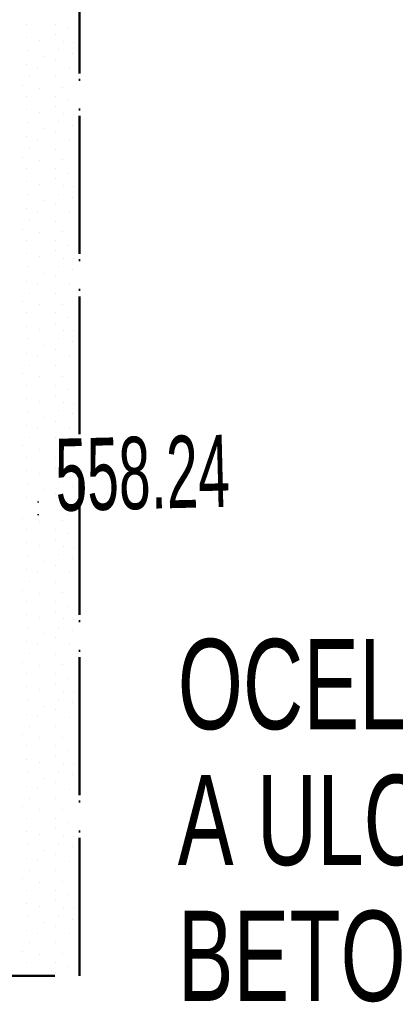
# Model space of a CAD drawing. Header units: millimetres. Extents: x -211955 to 157391, y -241491 to 94238.
# Tile 122 of 138: x 24322 to 25362, y -58556 to -55827. Entities that reach past the tile are written whole.
import ezdxf

# ---------------------------------------------------------------- set-up
doc = ezdxf.new("R2010")
doc.units = ezdxf.units.MM
doc.header["$PDMODE"] = 65
doc.linetypes.add('Cerchovana_1', pattern=[500, 300, -100, 0, -100])
doc.linetypes.add('Teckovana 0.5x_2', pattern=[80, 0, -80])
for name, color, linetype, lineweight in [('XR$1$PODKLAD_1', 7, 'Continuous', 25), ('XR$2$PŮDORYS 1.NP - STÁVAJÍCÍ_1', 7, 'Continuous', 25), ('XR$3$SITUACE - BOURÁNÍ_1', 7, 'Continuous', 25), ('XR$4$SITUACE - BOURÁNÍ - KOTY_1', 7, 'Continuous', 25)]:
    doc.layers.add(name, color=color, linetype=linetype, lineweight=lineweight)
doc.styles.add('ARIALNARROW', font='ARIALN.TTF')
doc.dimstyles.new('DIMSTYLE_5', dxfattribs={"dimtxt": 250, "dimasz": 300, "dimexe": 0, "dimexo": 0, "dimgap": 125, "dimtad": 2, "dimlfac": 0.001, "dimrnd": 0.05, "dimzin": 4, "dimdsep": 46, "dimtxsty": 'ARIALNARROW', "dimblk1": 'ALL_ML_STRICH', "dimblk2": 'ALL_ML_STRICH', "dimsah": 1, "dimcen": 0, "dimclrd": 6, "dimclre": 6, "dimclrt": 6, "dimadec": 0, "dimazin": 0, "dimtfac": 1, "dimtdec": 0, "dimtix": 1, "dimtmove": 2, "dimatfit": 3, "dimfxl": 0, "dimtvp": 1.2, "dimtzin": 0, "dimlwd": 0, "dimlwe": 18, "dimarcsym": 0})

# ---------------------------------------------------------------- blocks, each defined once
blk = doc.blocks.new('VZOR_0')
at = {"layer": 'XR$3$SITUACE - BOURÁNÍ_1', "color": 204, "linetype": 'Continuous', "lineweight": 13}
for p, q in [((24340, -55840), (24340, -55840)), ((24420, -55840), (24420, -55840)), ((24456.8, -55852.4), (24456.8, -55852.4)), ((24341.8, -55876.4), (24341.8, -55876.4)), ((24420.6, -55868), (24420.6, -55868)), ((24375.4, -55884.6), (24375.4, -55884.6)), ((24443.4, -55887.8), (24443.4, -55887.8)), ((24469.8, -55890), (24469.8, -55890)), ((24342.8, -55911.8), (24342.8, -55911.8)), ((24387, -55929.6), (24387, -55929.6)), ((24428.8, -55910.4), (24428.8, -55910.4)), ((24468.8, -55919.8), (24468.8, -55919.8)), ((24339.8, -55951.8), (24339.8, -55951.8)), ((24372, -55958.6), (24372, -55958.6)), ((24420, -55940), (24420, -55940)), ((24460, -55960), (24460, -55960)), ((24348.8, -55984.8), (24348.8, -55984.8)), ((24421.8, -55986), (24421.8, -55986)), ((24328, -56008.4), (24328, -56008.4)), ((24376.2, -56017.2), (24376.2, -56017.2)), ((24439.6, -56015.6), (24439.6, -56015.6)), ((24340, -56040), (24340, -56040)), ((24420, -56040), (24420, -56040)), ((24420.6, -56068), (24420.6, -56068)), ((24456.8, -56052.4), (24456.8, -56052.4)), ((24341.8, -56076.4), (24341.8, -56076.4)), ((24375.4, -56084.6), (24375.4, -56084.6)), ((24443.4, -56087.8), (24443.4, -56087.8)), ((24469.8, -56090), (24469.8, -56090)), ((24342.8, -56111.8), (24342.8, -56111.8)), ((24428.8, -56110.4), (24428.8, -56110.4)), ((24468.8, -56119.8), (24468.8, -56119.8)), ((24339.8, -56151.8), (24339.8, -56151.8)), ((24387, -56129.6), (24387, -56129.6)), ((24420, -56140), (24420, -56140)), ((24372, -56158.6), (24372, -56158.6)), ((24460, -56160), (24460, -56160)), ((24348.8, -56184.8), (24348.8, -56184.8)), ((24421.8, -56186), (24421.8, -56186)), ((24328, -56208.4), (24328, -56208.4)), ((24376.2, -56217.2), (24376.2, -56217.2)), ((24439.6, -56215.6), (24439.6, -56215.6)), ((24340, -56240), (24340, -56240)), ((24420, -56240), (24420, -56240)), ((24456.8, -56252.4), (24456.8, -56252.4)), ((24341.8, -56276.4), (24341.8, -56276.4)), ((24375.4, -56284.6), (24375.4, -56284.6)), ((24420.6, -56268), (24420.6, -56268)), ((24443.4, -56287.8), (24443.4, -56287.8)), ((24469.8, -56290), (24469.8, -56290)), ((24342.8, -56311.8), (24342.8, -56311.8)), ((24428.8, -56310.4), (24428.8, -56310.4)), ((24387, -56329.6), (24387, -56329.6)), ((24420, -56340), (24420, -56340)), ((24468.8, -56319.8), (24468.8, -56319.8)), ((24339.8, -56351.8), (24339.8, -56351.8)), ((24372, -56358.6), (24372, -56358.6)), ((24460, -56360), (24460, -56360)), ((24348.8, -56384.8), (24348.8, -56384.8)), ((24421.8, -56386), (24421.8, -56386)), ((24328, -56408.4), (24328, -56408.4)), ((24376.2, -56417.2), (24376.2, -56417.2)), ((24439.6, -56415.6), (24439.6, -56415.6)), ((24340, -56440), (24340, -56440)), ((24420, -56440), (24420, -56440)), ((24456.8, -56452.4), (24456.8, -56452.4)), ((24341.8, -56476.4), (24341.8, -56476.4)), ((24420.6, -56468), (24420.6, -56468)), ((24375.4, -56484.6), (24375.4, -56484.6)), ((24443.4, -56487.8), (24443.4, -56487.8)), ((24469.8, -56490), (24469.8, -56490)), ((24342.8, -56511.8), (24342.8, -56511.8)), ((24387, -56529.6), (24387, -56529.6)), ((24428.8, -56510.4), (24428.8, -56510.4)), ((24468.8, -56519.8), (24468.8, -56519.8)), ((24339.8, -56551.8), (24339.8, -56551.8)), ((24372, -56558.6), (24372, -56558.6)), ((24420, -56540), (24420, -56540)), ((24460, -56560), (24460, -56560)), ((24348.8, -56584.8), (24348.8, -56584.8)), ((24421.8, -56586), (24421.8, -56586)), ((24328, -56608.4), (24328, -56608.4)), ((24376.2, -56617.2), (24376.2, -56617.2)), ((24439.6, -56615.6), (24439.6, -56615.6)), ((24340, -56640), (24340, -56640)), ((24420, -56640), (24420, -56640)), ((24420.6, -56668), (24420.6, -56668)), ((24456.8, -56652.4), (24456.8, -56652.4)), ((24341.8, -56676.4), (24341.8, -56676.4)), ((24375.4, -56684.6), (24375.4, -56684.6)), ((24443.4, -56687.8), (24443.4, -56687.8)), ((24469.8, -56690), (24469.8, -56690)), ((24342.8, -56711.8), (24342.8, -56711.8)), ((24428.8, -56710.4), (24428.8, -56710.4)), ((24468.8, -56719.8), (24468.8, -56719.8)), ((24339.8, -56751.8), (24339.8, -56751.8)), ((24387, -56729.6), (24387, -56729.6)), ((24420, -56740), (24420, -56740)), ((24372, -56758.6), (24372, -56758.6)), ((24460, -56760), (24460, -56760)), ((24328, -56808.4), (24328, -56808.4)), ((24348.8, -56784.8), (24348.8, -56784.8)), ((24421.8, -56786), (24421.8, -56786)), ((24376.2, -56817.2), (24376.2, -56817.2)), ((24439.6, -56815.6), (24439.6, -56815.6)), ((24340, -56840), (24340, -56840)), ((24420, -56840), (24420, -56840)), ((24456.8, -56852.4), (24456.8, -56852.4)), ((24341.8, -56876.4), (24341.8, -56876.4)), ((24375.4, -56884.6), (24375.4, -56884.6)), ((24420.6, -56868), (24420.6, -56868)), ((24443.4, -56887.8), (24443.4, -56887.8)), ((24469.8, -56890), (24469.8, -56890)), ((24342.8, -56911.8), (24342.8, -56911.8)), ((24428.8, -56910.4), (24428.8, -56910.4)), ((24387, -56929.6), (24387, -56929.6)), ((24420, -56940), (24420, -56940)), ((24468.8, -56919.8), (24468.8, -56919.8)), ((24339.8, -56951.8), (24339.8, -56951.8)), ((24372, -56958.6), (24372, -56958.6)), ((24460, -56960), (24460, -56960)), ((24348.8, -56984.8), (24348.8, -56984.8)), ((24421.8, -56986), (24421.8, -56986)), ((24328, -57008.4), (24328, -57008.4)), ((24376.2, -57017.2), (24376.2, -57017.2)), ((24439.6, -57015.6), (24439.6, -57015.6)), ((24340, -57040), (24340, -57040)), ((24420, -57040), (24420, -57040)), ((24456.8, -57052.4), (24456.8, -57052.4)), ((24341.8, -57076.4), (24341.8, -57076.4)), ((24420.6, -57068), (24420.6, -57068)), ((24375.4, -57084.6), (24375.4, -57084.6)), ((24443.4, -57087.8), (24443.4, -57087.8)), ((24469.8, -57090), (24469.8, -57090)), ((24342.8, -57111.8), (24342.8, -57111.8)), ((24387, -57129.6), (24387, -57129.6)), ((24428.8, -57110.4), (24428.8, -57110.4)), ((24468.8, -57119.8), (24468.8, -57119.8)), ((24339.8, -57151.8), (24339.8, -57151.8)), ((24372, -57158.6), (24372, -57158.6)), ((24420, -57140), (24420, -57140)), ((24460, -57160), (24460, -57160)), ((24328, -57208.4), (24328, -57208.4)), ((24376.2, -57217.2), (24376.2, -57217.2)), ((24439.6, -57215.6), (24439.6, -57215.6)), ((24340, -57240), (24340, -57240)), ((24420, -57240), (24420, -57240)), ((24420.6, -57268), (24420.6, -57268)), ((24456.8, -57252.4), (24456.8, -57252.4)), ((24341.8, -57276.4), (24341.8, -57276.4)), ((24375.4, -57284.6), (24375.4, -57284.6)), ((24443.4, -57287.8), (24443.4, -57287.8)), ((24469.8, -57290), (24469.8, -57290)), ((24342.8, -57311.8), (24342.8, -57311.8)), ((24428.8, -57310.4), (24428.8, -57310.4)), ((24468.8, -57319.8), (24468.8, -57319.8)), ((24339.8, -57351.8), (24339.8, -57351.8)), ((24387, -57329.6), (24387, -57329.6)), ((24420, -57340), (24420, -57340)), ((24372, -57358.6), (24372, -57358.6)), ((24460, -57360), (24460, -57360)), ((24328, -57408.4), (24328, -57408.4)), ((24348.8, -57384.8), (24348.8, -57384.8)), ((24421.8, -57386), (24421.8, -57386)), ((24376.2, -57417.2), (24376.2, -57417.2)), ((24439.6, -57415.6), (24439.6, -57415.6)), ((24340, -57440), (24340, -57440)), ((24420, -57440), (24420, -57440)), ((24456.8, -57452.4), (24456.8, -57452.4)), ((24341.8, -57476.4), (24341.8, -57476.4)), ((24375.4, -57484.6), (24375.4, -57484.6)), ((24420.6, -57468), (24420.6, -57468)), ((24443.4, -57487.8), (24443.4, -57487.8)), ((24469.8, -57490), (24469.8, -57490)), ((24342.8, -57511.8), (24342.8, -57511.8)), ((24428.8, -57510.4), (24428.8, -57510.4)), ((24387, -57529.6), (24387, -57529.6)), ((24420, -57540), (24420, -57540)), ((24468.8, -57519.8), (24468.8, -57519.8)), ((24339.8, -57551.8), (24339.8, -57551.8)), ((24372, -57558.6), (24372, -57558.6)), ((24460, -57560), (24460, -57560)), ((24348.8, -57584.8), (24348.8, -57584.8)), ((24421.8, -57586), (24421.8, -57586)), ((24328, -57608.4), (24328, -57608.4)), ((24376.2, -57617.2), (24376.2, -57617.2)), ((24439.6, -57615.6), (24439.6, -57615.6)), ((24340, -57640), (24340, -57640)), ((24420, -57640), (24420, -57640)), ((24456.8, -57652.4), (24456.8, -57652.4)), ((24341.8, -57676.4), (24341.8, -57676.4)), ((24420.6, -57668), (24420.6, -57668)), ((24375.4, -57684.6), (24375.4, -57684.6)), ((24443.4, -57687.8), (24443.4, -57687.8)), ((24469.8, -57690), (24469.8, -57690)), ((24342.8, -57711.8), (24342.8, -57711.8)), ((24387, -57729.6), (24387, -57729.6)), ((24428.8, -57710.4), (24428.8, -57710.4)), ((24468.8, -57719.8), (24468.8, -57719.8)), ((24339.8, -57751.8), (24339.8, -57751.8)), ((24372, -57758.6), (24372, -57758.6)), ((24420, -57740), (24420, -57740)), ((24460, -57760), (24460, -57760)), ((24348.8, -57784.8), (24348.8, -57784.8)), ((24421.8, -57786), (24421.8, -57786)), ((24328, -57808.4), (24328, -57808.4)), ((24376.2, -57817.2), (24376.2, -57817.2)), ((24439.6, -57815.6), (24439.6, -57815.6)), ((24340, -57840), (24340, -57840)), ((24420, -57840), (24420, -57840)), ((24420.6, -57868), (24420.6, -57868)), ((24456.8, -57852.4), (24456.8, -57852.4)), ((24341.8, -57876.4), (24341.8, -57876.4)), ((24375.4, -57884.6), (24375.4, -57884.6)), ((24443.4, -57887.8), (24443.4, -57887.8)), ((24469.8, -57890), (24469.8, -57890)), ((24342.8, -57911.8), (24342.8, -57911.8)), ((24428.8, -57910.4), (24428.8, -57910.4)), ((24468.8, -57919.8), (24468.8, -57919.8)), ((24339.8, -57951.8), (24339.8, -57951.8)), ((24387, -57929.6), (24387, -57929.6)), ((24420, -57940), (24420, -57940)), ((24372, -57958.6), (24372, -57958.6)), ((24460, -57960), (24460, -57960)), ((24328, -58008.4), (24328, -58008.4)), ((24348.8, -57984.8), (24348.8, -57984.8)), ((24421.8, -57986), (24421.8, -57986)), ((24376.2, -58017.2), (24376.2, -58017.2)), ((24439.6, -58015.6), (24439.6, -58015.6)), ((24340, -58040), (24340, -58040)), ((24420, -58040), (24420, -58040)), ((24456.8, -58052.4), (24456.8, -58052.4)), ((24341.8, -58076.4), (24341.8, -58076.4)), ((24375.4, -58084.6), (24375.4, -58084.6)), ((24420.6, -58068), (24420.6, -58068)), ((24443.4, -58087.8), (24443.4, -58087.8)), ((24469.8, -58090), (24469.8, -58090)), ((24342.8, -58111.8), (24342.8, -58111.8)), ((24428.8, -58110.4), (24428.8, -58110.4)), ((24387, -58129.6), (24387, -58129.6)), ((24420, -58140), (24420, -58140)), ((24468.8, -58119.8), (24468.8, -58119.8)), ((24339.8, -58151.8), (24339.8, -58151.8)), ((24372, -58158.6), (24372, -58158.6)), ((24460, -58160), (24460, -58160)), ((24348.8, -58184.8), (24348.8, -58184.8)), ((24421.8, -58186), (24421.8, -58186)), ((24328, -58208.4), (24328, -58208.4)), ((24376.2, -58217.2), (24376.2, -58217.2)), ((24439.6, -58215.6), (24439.6, -58215.6)), ((24340, -58240), (24340, -58240)), ((24420, -58240), (24420, -58240)), ((24456.8, -58252.4), (24456.8, -58252.4)), ((24341.8, -58276.4), (24341.8, -58276.4)), ((24420.6, -58268), (24420.6, -58268)), ((24375.4, -58284.6), (24375.4, -58284.6)), ((24443.4, -58287.8), (24443.4, -58287.8)), ((24469.8, -58290), (24469.8, -58290)), ((24342.8, -58311.8), (24342.8, -58311.8)), ((24387, -58329.6), (24387, -58329.6)), ((24428.8, -58310.4), (24428.8, -58310.4)), ((24468.8, -58319.8), (24468.8, -58319.8)), ((24339.8, -58351.8), (24339.8, -58351.8)), ((24372, -58358.6), (24372, -58358.6)), ((24420, -58340), (24420, -58340)), ((24460, -58360), (24460, -58360)), ((24348.8, -58384.8), (24348.8, -58384.8)), ((24421.8, -58386), (24421.8, -58386)), ((24328, -58408.4), (24328, -58408.4)), ((24376.2, -58417.2), (24376.2, -58417.2)), ((24439.6, -58415.6), (24439.6, -58415.6)), ((24340, -58440), (24340, -58440)), ((24420, -58440), (24420, -58440)), ((24420.6, -58468), (24420.6, -58468)), ((24456.8, -58452.4), (24456.8, -58452.4)), ((24341.8, -58476.4), (24341.8, -58476.4))]:
    blk.add_line(p, q, dxfattribs=at)
blk = doc.blocks.new('ALL_ML_STRICH')
at = {"color": 0, "linetype": 'ByBlock', "lineweight": -2}
for p, q in [((0, -0.5), (0, 0.5)), ((-0.3, -0.3), (0.3, 0.3)), ((-1, 0), (0.5, 0))]:
    blk.add_line(p, q, dxfattribs=at)
blk = doc.blocks.new('*D37')
at = {"layer": 'DEFPOINTS', "color": 6, "linetype": 'Continuous', "lineweight": 18}
for p in [(24152, -58203.9), (21439.8, -58476.7), (24487.2, -58476.7)]:
    blk.add_point(p, dxfattribs=at)
at = {"layer": 'XR$4$SITUACE - BOURÁNÍ - KOTY_1', "color": 6, "linetype": 'Continuous', "lineweight": -2}
for p, q in [((21439.8, -58203.9), (21439.8, -58203.9)), ((21439.8, -58476.7), (21439.8, -58203.9)), ((21439.8, -58476.7), (21439.8, -58476.7))]:
    blk.add_line(p, q, dxfattribs=at)
at = {"layer": 'XR$4$SITUACE - BOURÁNÍ - KOTY_1', "color": 6, "linetype": 'Continuous', "lineweight": 18, "xscale": 300, "yscale": 300, "zscale": 300}
for p, rotation in [((21439.8, -58203.9), 90), ((21439.8, -58476.7), 270)]:
    blk.add_blockref('ALL_ML_STRICH', p, dxfattribs=dict(at, rotation=rotation))
at = {"layer": 'XR$4$SITUACE - BOURÁNÍ - KOTY_1', "color": 6, "linetype": 'Continuous', "lineweight": 18, "insert": (21214.8, -58762.7), "char_height": 250, "width": 811.429, "attachment_point": 5, "rotation": 90, "style": 'ARIALNARROW'}
blk.add_mtext('\\W0.81;\\A1;{0.25}', dxfattribs=at)
blk = doc.blocks.new('*D85')
at = {"layer": 'DEFPOINTS', "color": 6, "linetype": 'Continuous', "lineweight": 18}
for p in [(24152, -58203.9), (24487.2, -58476.7), (24152, -59858.4)]:
    blk.add_point(p, dxfattribs=at)
at = {"layer": 'XR$4$SITUACE - BOURÁNÍ - KOTY_1', "color": 6, "linetype": 'Continuous', "lineweight": -2}
for p, q in [((24152, -59386.3), (24152, -59858.4)), ((24487.2, -59400.8), (24487.2, -59858.4)), ((24152, -59858.4), (24487.2, -59858.4))]:
    blk.add_line(p, q, dxfattribs=at)
at = {"layer": 'XR$4$SITUACE - BOURÁNÍ - KOTY_1', "color": 6, "linetype": 'Continuous', "lineweight": 18, "xscale": 300, "yscale": 300, "zscale": 300, "rotation": 180}
blk.add_blockref('ALL_ML_STRICH', (24152, -59858.4), dxfattribs=at)
at = {"layer": 'XR$4$SITUACE - BOURÁNÍ - KOTY_1', "color": 6, "linetype": 'Continuous', "lineweight": 18, "xscale": 300, "yscale": 300, "zscale": 300}
blk.add_blockref('ALL_ML_STRICH', (24487.2, -59858.4), dxfattribs=at)
at = {"layer": 'XR$4$SITUACE - BOURÁNÍ - KOTY_1', "color": 6, "linetype": 'Continuous', "lineweight": 18, "insert": (24861.2, -59633.4), "char_height": 250, "width": 811.429, "attachment_point": 5, "style": 'ARIALNARROW'}
blk.add_mtext('\\W0.81;\\A1;{0.35}', dxfattribs=at)

msp = doc.modelspace()

# ---------------------------------------------------------------- linework, layer by layer
at = {"layer": 'XR$2$PŮDORYS 1.NP - STÁVAJÍCÍ_1', "color": 7, "linetype": 'Teckovana 0.5x_2', "lineweight": 25}
for p, q in [((23652.017, -57163.892), (24522.017, -57163.892)), ((24522.017, -57163.892), (24522.017, -57198.892)), ((23652.017, -57198.892), (24522.017, -57198.892))]:
    msp.add_line(p, q, dxfattribs=at)
at = {"layer": 'XR$3$SITUACE - BOURÁNÍ_1', "color": 204, "linetype": 'Cerchovana_1', "lineweight": 50}
for p, q in [((24487.151, -44591.677), (24487.151, -58476.677)), ((24487.151, -58476.677), (24487.151, -54926.677)), ((8615.543, -58476.677), (24487.151, -58476.677))]:
    msp.add_line(p, q, dxfattribs=at)

# ---------------------------------------------------------------- block references
at = {"layer": 'XR$3$SITUACE - BOURÁNÍ_1', "color": 204, "linetype": 'Continuous', "lineweight": 13}
msp.add_blockref('VZOR_0', (0, 0), dxfattribs=at)

# ---------------------------------------------------------------- texts
at = {"layer": 'XR$1$PODKLAD_1', "color": 12, "linetype": 'Continuous', "lineweight": 18, "insert": (24661.83, -57084.391), "char_height": 200, "width": 554.70854, "attachment_point": 5, "rotation": 1.393783, "style": 'ARIALNARROW'}
msp.add_mtext('\\W0.69;558.24', dxfattribs=at)
at = {"layer": 'XR$3$SITUACE - BOURÁNÍ_1', "color": 7, "linetype": 'Continuous', "lineweight": 25, "insert": (24759.579, -57543.466), "char_height": 250, "width": 5993.66472, "attachment_point": 1, "line_spacing_factor": 0.903614, "style": 'ARIALNARROW'}
msp.add_mtext('\\W0.81;OCELOVÁ BRÁNA ŠÍŘKY 4,0M BUDE DEMONTOVANÁ\\PA ULOŽENA PRO ZPĚTNÉ POUŽITÍ\\PBETONOVÉ PATKY BUDOU VYBOURÁNY', dxfattribs=at)

# ---------------------------------------------------------------- dimensions: what is measured, and where the dimension line sits
at = {"layer": 'XR$4$SITUACE - BOURÁNÍ - KOTY_1', "color": 6, "linetype": 'Continuous', "lineweight": 18}
dim = msp.add_linear_dim(base=(21439.755, -58203.892), p1=(21439.755, -58476.677), p2=(21439.755, -58203.892), angle=90, dimstyle='DIMSTYLE_5', override={"dimpost": '<>', "dimclrd": 6, "dimclre": 6, "dimclrt": 6, "dimlwd": 0, "dimlwe": 18}, dxfattribs=at)
dim.commit()
dim.dimension.update_dxf_attribs({"geometry": '*D37', "text_midpoint": (21214.755, -58762.677), "dimtype": 160})
dim = msp.add_linear_dim(base=(24487.151, -59858.363), p1=(24152.017, -59386.274), p2=(24487.151, -59400.782), dimstyle='DIMSTYLE_5', override={"dimpost": '<>', "dimclrd": 6, "dimclre": 6, "dimclrt": 6, "dimlwd": 0, "dimlwe": 18}, dxfattribs=at)
dim.commit()
dim.dimension.update_dxf_attribs({"geometry": '*D85', "text_midpoint": (24861.151, -59633.363), "dimtype": 160})

doc.saveas('drawing.dxf')
